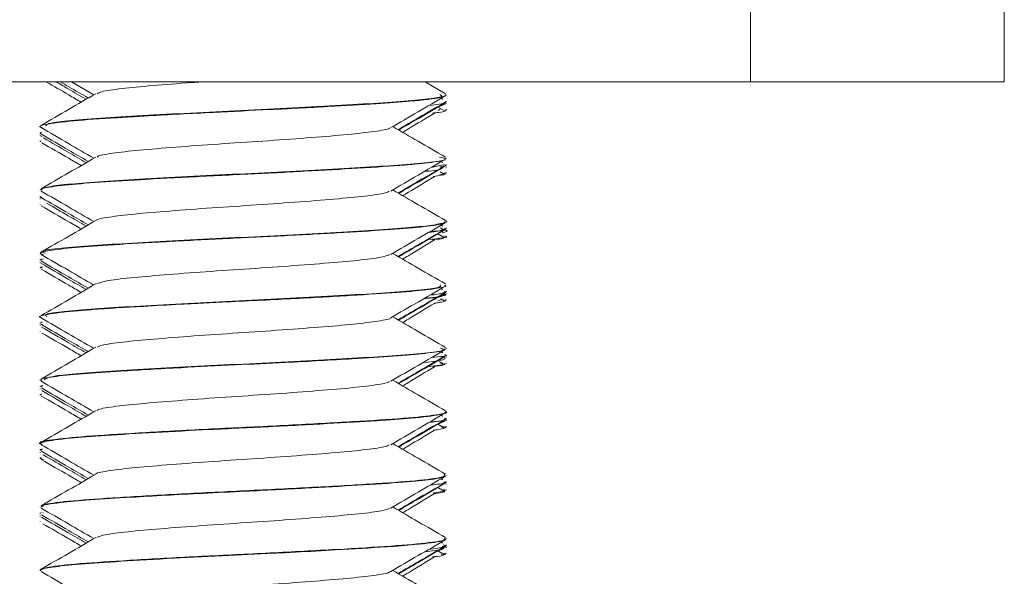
# Model space of a CAD drawing. Header units: millimetres. Extents: x -336 to 487, y -1247 to -28.
# Tile 46 of 49: x 464 to 484, y -462 to -451. Entities that reach past the tile are written whole.
import ezdxf

# ---------------------------------------------------------------- set-up
doc = ezdxf.new("R2010")
doc.units = ezdxf.units.MM

msp = doc.modelspace()

# ---------------------------------------------------------------- linework, layer by layer
at = {"color": 7, "linetype": 'Continuous', "lineweight": 15}
for p, q in [((478.515, -452.311), (478.515, -446.311)), ((483.515, -446.311), (483.515, -452.311)), ((478.515, -452.311), (363.515, -452.311)), ((465.131, -452.311), (465.57, -452.566)), ((472.5, -452.545), (472.097, -452.311)), ((483.515, -452.311), (478.515, -452.311)), ((472.385, -452.797), (472.501, -452.746)), ((472.449, -452.653), (472.418, -452.635)), ((472.515, -452.571), (472.515, -452.561)), ((472.515, -452.699), (472.515, -452.689)), ((472.515, -452.746), (472.515, -452.737)), ((472.473, -452.878), (472.352, -452.806)), ((472.395, -452.849), (472.358, -452.877)), ((472.515, -452.86), (472.515, -452.849)), ((464.515, -453.185), (464.515, -453.196)), ((464.515, -453.315), (464.515, -453.325)), ((464.515, -453.362), (464.515, -453.371)), ((464.515, -453.474), (464.515, -453.485)), ((464.519, -453.494), (464.523, -453.473)), ((472.449, -453.903), (472.418, -453.885)), ((472.515, -453.821), (472.515, -453.81)), ((472.48, -453.939), (472.22, -454)), ((472.473, -454.128), (472.398, -454.084)), ((472.515, -453.949), (472.515, -453.939)), ((472.515, -453.996), (472.515, -453.987)), ((472.515, -454.11), (472.515, -454.1)), ((464.515, -454.436), (464.515, -454.446)), ((464.515, -454.564), (464.515, -454.574)), ((464.515, -454.612), (464.515, -454.622)), ((464.515, -454.725), (464.515, -454.735)), ((472.515, -455.071), (472.515, -455.061)), ((472.449, -455.153), (472.418, -455.135)), ((472.515, -455.199), (472.515, -455.189)), ((472.515, -455.247), (472.515, -455.236)), ((472.473, -455.378), (472.352, -455.306)), ((472.515, -455.36), (472.515, -455.35)), ((464.515, -455.686), (464.515, -455.696)), ((464.515, -455.813), (464.515, -455.824)), ((464.515, -455.861), (464.515, -455.871)), ((464.515, -455.975), (464.515, -455.985)), ((472.449, -456.403), (472.418, -456.385)), ((472.515, -456.321), (472.515, -456.311)), ((472.427, -456.6), (472.347, -456.628)), ((472.473, -456.628), (472.411, -456.591)), ((472.466, -456.465), (472.511, -456.45)), ((472.515, -456.45), (472.515, -456.439)), ((472.515, -456.496), (472.515, -456.486)), ((472.515, -456.61), (472.515, -456.6)), ((464.515, -456.936), (464.515, -456.946)), ((464.515, -457.064), (464.515, -457.074)), ((464.515, -457.112), (464.515, -457.121)), ((464.556, -457.094), (464.52, -457.085)), ((464.535, -457.045), (464.525, -457.05)), ((464.552, -457.05), (464.547, -457.064)), ((464.515, -457.224), (464.515, -457.234)), ((472.515, -457.571), (472.515, -457.56)), ((472.449, -457.653), (472.418, -457.635)), ((472.515, -457.699), (472.515, -457.69)), ((472.515, -457.746), (472.515, -457.737)), ((472.473, -457.878), (472.37, -457.817)), ((472.515, -457.86), (472.515, -457.849)), ((464.515, -458.185), (464.515, -458.196)), ((464.515, -458.314), (464.515, -458.324)), ((464.515, -458.362), (464.515, -458.371)), ((464.515, -458.475), (464.515, -458.485)), ((464.526, -458.46), (464.541, -458.475)), ((472.449, -458.903), (472.418, -458.885)), ((472.515, -458.821), (472.515, -458.811)), ((472.515, -458.949), (472.515, -458.939)), ((472.473, -459.128), (472.352, -459.056)), ((472.381, -459.048), (472.498, -458.996)), ((472.481, -459.1), (472.42, -459.128)), ((472.515, -458.996), (472.515, -458.987)), ((472.515, -459.11), (472.515, -459.1)), ((464.515, -459.436), (464.515, -459.446)), ((464.515, -459.565), (464.515, -459.574)), ((464.515, -459.611), (464.515, -459.621)), ((464.515, -459.724), (464.515, -459.735)), ((472.515, -460.071), (472.515, -460.061)), ((472.472, -460.377), (472.352, -460.306)), ((472.449, -460.153), (472.418, -460.135)), ((472.515, -460.199), (472.515, -460.189)), ((472.515, -460.246), (472.515, -460.236)), ((472.515, -460.36), (472.515, -460.349)), ((464.515, -460.686), (464.515, -460.696)), ((464.515, -460.814), (464.515, -460.824)), ((464.515, -460.861), (464.515, -460.871)), ((464.537, -460.793), (464.525, -460.8)), ((464.568, -460.799), (464.572, -460.814)), ((464.515, -460.975), (464.515, -460.984)), ((472.449, -461.403), (472.416, -461.384)), ((472.515, -461.321), (472.515, -461.311)), ((472.515, -461.45), (472.515, -461.439)), ((472.473, -461.628), (472.352, -461.556)), ((472.508, -461.6), (472.418, -461.628)), ((472.515, -461.496), (472.515, -461.487)), ((472.515, -461.61), (472.515, -461.6)), ((464.515, -461.936), (464.515, -461.946))]:
    msp.add_line(p, q, dxfattribs=at)
at = {"color": 7, "linetype": 'Continuous', "lineweight": 15, "flags": 128}
msp.add_lwpolyline([(464.537, -453.344), (464.521, -453.335), (464.516, -453.328), (464.515, -453.325), (464.515, -453.323), (464.515, -453.322), (464.515, -453.322), (464.515, -453.322), (464.515, -453.322), (464.515, -453.322), (464.515, -453.322), (464.515, -453.322), (464.515, -453.322), (464.515, -453.322), (464.515, -453.322), (464.515, -453.322), (464.52, -453.315), (464.541, -453.302)], dxfattribs=at)
at = {"color": 7, "linetype": 'Continuous', "lineweight": 15}
for points, knots in [([(464.632, -452.311), (464.78, -452.396), (465.009, -452.529), (465.239, -452.663), (465.321, -452.71)], [0, 0, 0, 0, 0.641798, 1, 1, 1, 1]), ([(464.828, -452.311), (464.907, -452.357), (465.104, -452.471), (465.301, -452.586), (465.418, -452.654)], [0, 0, 0, 0, 0.404096, 1, 1, 1, 1]), ([(464.909, -452.311), (464.964, -452.343), (465.148, -452.449), (465.331, -452.556), (465.459, -452.63)], [0, 0, 0, 0, 0.3012722, 1, 1, 1, 1]), ([(467.682, -452.311), (467.624, -452.315), (467.273, -452.339), (466.708, -452.385), (466.09, -452.442), (465.709, -452.498), (465.656, -452.531), (465.636, -452.544)], [0, 0, 0, 0, 0.051888, 0.312647, 0.568069, 0.829324, 1, 1, 1, 1]), ([(465.607, -452.544), (465.428, -452.648), (465.069, -452.857), (464.709, -453.065), (464.529, -453.169)], [0, 0, 0, 0, 0.49978, 1, 1, 1, 1]), ([(464.554, -453.213), (464.541, -453.21), (464.468, -453.192), (464.583, -453.152), (464.987, -453.089), (465.69, -453.038), (466.26, -453.003), (466.904, -452.965), (467.838, -452.915), (469.069, -452.857), (470.185, -452.799), (471.13, -452.742), (471.922, -452.687), (472.432, -452.626), (472.486, -452.587), (472.508, -452.571)], [0, 0, 0, 0, 0.0152235, 0.0836414, 0.1969478, 0.2933819, 0.3300726, 0.3639, 0.4682879, 0.5539583, 0.6471295, 0.7347808, 0.8117714, 0.9216776, 1, 1, 1, 1]), ([(472.387, -452.561), (472.419, -452.576), (472.486, -452.608), (472.065, -452.66), (471.483, -452.71), (470.686, -452.759), (469.455, -452.829), (467.676, -452.911), (465.81, -453.016), (464.635, -453.106), (464.629, -453.163), (464.626, -453.185)], [0, 0, 0, 0, 0.074406, 0.157181, 0.238898, 0.31989, 0.402636, 0.564073, 0.727447, 0.889538, 1, 1, 1, 1]), ([(471.421, -453.213), (471.6, -453.109), (471.959, -452.901), (472.319, -452.692), (472.499, -452.588)], [0, 0, 0, 0, 0.499776, 1, 1, 1, 1]), ([(471.566, -453.252), (471.703, -453.173), (472.019, -452.989), (472.335, -452.806), (472.515, -452.702)], [0, 0, 0, 0, 0.433353, 1, 1, 1, 1]), ([(471.578, -453.26), (471.705, -453.185), (472.01, -453.007), (472.314, -452.829), (472.491, -452.725)], [0, 0, 0, 0, 0.417484, 1, 1, 1, 1]), ([(472.173, -452.777), (472.271, -452.765), (472.484, -452.738), (472.495, -452.713), (472.5, -452.699)], [0, 0, 0, 0, 0.458052, 1, 1, 1, 1]), ([(471.658, -453.306), (471.695, -453.283), (471.902, -453.157), (472.111, -453.03), (472.283, -452.927)], [0, 0, 0, 0, 0.178608, 1, 1, 1, 1]), ([(472.246, -452.927), (472.291, -452.922), (472.498, -452.899), (472.505, -452.877), (472.51, -452.86)], [0, 0, 0, 0, 0.2181463, 1, 1, 1, 1]), ([(464.531, -453.213), (464.711, -453.317), (465.057, -453.518), (465.403, -453.719), (465.57, -453.816)], [0, 0, 0, 0, 0.519041, 1, 1, 1, 1]), ([(471.398, -453.214), (471.398, -453.218), (471.394, -453.242), (471.125, -453.289), (470.605, -453.348), (469.873, -453.408), (469.026, -453.471), (468.127, -453.528), (467.267, -453.59), (466.515, -453.651), (465.962, -453.709), (465.659, -453.759), (465.642, -453.787), (465.638, -453.794)], [0, 0, 0, 0, 0.023062, 0.128162, 0.231727, 0.33546, 0.440516, 0.543226, 0.648084, 0.752281, 0.855417, 0.960595, 1, 1, 1, 1]), ([(472.5, -453.795), (472.321, -453.69), (471.974, -453.489), (471.627, -453.288), (471.46, -453.191)], [0, 0, 0, 0, 0.518234, 1, 1, 1, 1]), ([(464.552, -453.387), (464.536, -453.384), (464.509, -453.378), (464.518, -453.373), (464.522, -453.371)], [0, 0, 0, 0, 0.589006, 1, 1, 1, 1]), ([(464.535, -453.344), (464.715, -453.448), (465.023, -453.627), (465.331, -453.806), (465.459, -453.88)], [0, 0, 0, 0, 0.583962, 1, 1, 1, 1]), ([(464.548, -453.512), (464.723, -453.614), (464.981, -453.763), (465.239, -453.913), (465.321, -453.96)], [0, 0, 0, 0, 0.680816, 1, 1, 1, 1]), ([(464.579, -453.417), (464.742, -453.511), (465.022, -453.673), (465.301, -453.836), (465.418, -453.904)], [0, 0, 0, 0, 0.5802881, 1, 1, 1, 1]), ([(472.383, -453.793), (472.435, -453.804), (472.639, -453.85), (471.915, -453.933), (470.618, -454.014), (469.32, -454.085), (468.293, -454.133), (467.279, -454.184), (466.039, -454.254), (465.076, -454.319), (464.58, -454.389), (464.542, -454.421), (464.523, -454.436)], [0, 0, 0, 0, 0.0549446, 0.2137595, 0.3706664, 0.4510263, 0.5296052, 0.609157, 0.6895577, 0.8463795, 0.9268076, 1, 1, 1, 1]), ([(465.607, -453.794), (465.428, -453.898), (465.069, -454.107), (464.709, -454.315), (464.529, -454.419)], [0, 0, 0, 0, 0.49978, 1, 1, 1, 1]), ([(464.55, -454.446), (464.542, -454.438), (464.516, -454.411), (464.819, -454.362), (465.445, -454.303), (466.339, -454.248), (467.42, -454.186), (468.587, -454.13), (469.75, -454.073), (470.835, -454.011), (471.522, -453.966), (471.936, -453.931), (472.283, -453.893), (472.533, -453.854), (472.489, -453.827), (472.48, -453.821)], [0, 0, 0, 0, 0.038583, 0.134682, 0.22722, 0.319398, 0.412662, 0.507131, 0.597164, 0.691183, 0.792191, 0.820246, 0.863838, 0.970191, 1, 1, 1, 1]), ([(471.421, -454.463), (471.6, -454.359), (471.959, -454.151), (472.319, -453.942), (472.499, -453.838)], [0, 0, 0, 0, 0.499776, 1, 1, 1, 1]), ([(471.566, -454.502), (471.703, -454.423), (472.019, -454.239), (472.335, -454.056), (472.515, -453.952)], [0, 0, 0, 0, 0.433353, 1, 1, 1, 1]), ([(471.578, -454.51), (471.705, -454.435), (472.01, -454.257), (472.314, -454.079), (472.491, -453.975)], [0, 0, 0, 0, 0.417484, 1, 1, 1, 1]), ([(472.387, -453.987), (472.423, -454.002), (472.495, -454.032), (472.221, -454.064), (472.082, -454.08)], [0, 0, 0, 0, 0.490791, 1, 1, 1, 1]), ([(472.258, -454.177), (472.371, -454.161), (472.528, -454.139), (472.49, -454.116), (472.479, -454.11)], [0, 0, 0, 0, 0.713824, 1, 1, 1, 1]), ([(472.488, -454.1), (472.498, -454.111), (472.512, -454.126), (472.409, -454.141), (472.383, -454.145)], [0, 0, 0, 0, 0.74494, 1, 1, 1, 1]), ([(472.411, -453.982), (472.465, -453.972), (472.523, -453.961), (472.514, -453.95), (472.513, -453.949)], [0, 0, 0, 0, 0.944385, 1, 1, 1, 1]), ([(471.658, -454.556), (471.695, -454.533), (471.902, -454.407), (472.111, -454.28), (472.283, -454.177)], [0, 0, 0, 0, 0.1786079, 1, 1, 1, 1]), ([(464.531, -454.463), (464.711, -454.567), (465.057, -454.768), (465.403, -454.969), (465.57, -455.066)], [0, 0, 0, 0, 0.519041, 1, 1, 1, 1]), ([(471.389, -454.463), (471.378, -454.473), (471.345, -454.503), (471.006, -454.556), (470.423, -454.613), (469.653, -454.675), (468.783, -454.737), (467.885, -454.794), (467.051, -454.857), (466.34, -454.916), (465.854, -454.976), (465.613, -455.02), (465.619, -455.042), (465.619, -455.044)], [0, 0, 0, 0, 0.052136, 0.157294, 0.260146, 0.364708, 0.469279, 0.572125, 0.677282, 0.780548, 0.884589, 0.989521, 1, 1, 1, 1]), ([(472.5, -455.045), (472.321, -454.94), (471.974, -454.739), (471.627, -454.538), (471.46, -454.441)], [0, 0, 0, 0, 0.518234, 1, 1, 1, 1]), ([(464.548, -454.594), (464.54, -454.592), (464.505, -454.586), (464.522, -454.579), (464.535, -454.574)], [0, 0, 0, 0, 0.2412358, 1, 1, 1, 1]), ([(464.535, -454.594), (464.715, -454.698), (465.023, -454.877), (465.331, -455.056), (465.459, -455.13)], [0, 0, 0, 0, 0.583962, 1, 1, 1, 1]), ([(464.534, -454.754), (464.714, -454.858), (464.977, -455.01), (465.239, -455.163), (465.321, -455.21)], [0, 0, 0, 0, 0.686241, 1, 1, 1, 1]), ([(464.64, -454.702), (464.782, -454.784), (465.042, -454.935), (465.301, -455.086), (465.418, -455.154)], [0, 0, 0, 0, 0.5475638, 1, 1, 1, 1]), ([(464.569, -455.714), (464.546, -455.707), (464.461, -455.681), (464.66, -455.636), (465.152, -455.576), (465.948, -455.521), (466.955, -455.462), (468.102, -455.402), (469.278, -455.347), (470.389, -455.287), (471.348, -455.229), (472.053, -455.173), (472.466, -455.117), (472.477, -455.085), (472.481, -455.071)], [0, 0, 0, 0, 0.0327977, 0.122905, 0.21314, 0.2999285, 0.3931301, 0.4831111, 0.5712682, 0.6633565, 0.7530962, 0.8425761, 0.9331588, 1, 1, 1, 1]), ([(472.486, -455.044), (472.494, -455.046), (472.567, -455.065), (472.46, -455.099), (472.046, -455.17), (470.875, -455.252), (468.895, -455.357), (466.792, -455.457), (465.21, -455.557), (464.434, -455.636), (464.581, -455.678), (464.609, -455.686)], [0, 0, 0, 0, 0.010177, 0.089064, 0.169735, 0.327239, 0.486658, 0.644637, 0.802281, 0.961781, 1, 1, 1, 1]), ([(465.607, -455.044), (465.428, -455.148), (465.069, -455.357), (464.709, -455.565), (464.529, -455.669)], [0, 0, 0, 0, 0.49978, 1, 1, 1, 1]), ([(471.421, -455.713), (471.6, -455.609), (471.959, -455.401), (472.319, -455.192), (472.499, -455.088)], [0, 0, 0, 0, 0.499776, 1, 1, 1, 1]), ([(471.566, -455.752), (471.703, -455.673), (472.019, -455.489), (472.335, -455.306), (472.515, -455.202)], [0, 0, 0, 0, 0.433353, 1, 1, 1, 1]), ([(471.578, -455.76), (471.705, -455.685), (472.01, -455.507), (472.314, -455.329), (472.491, -455.225)], [0, 0, 0, 0, 0.417484, 1, 1, 1, 1]), ([(472.168, -455.28), (472.298, -455.263), (472.506, -455.236), (472.482, -455.209), (472.473, -455.199)], [0, 0, 0, 0, 0.6221994, 1, 1, 1, 1]), ([(472.396, -455.189), (472.455, -455.21), (472.524, -455.234), (472.236, -455.259), (472.198, -455.263)], [0, 0, 0, 0, 0.86559, 1, 1, 1, 1]), ([(472.432, -455.287), (472.506, -455.268), (472.586, -455.247), (472.486, -455.226), (472.479, -455.225)], [0, 0, 0, 0, 0.92683, 1, 1, 1, 1]), ([(471.658, -455.806), (471.695, -455.783), (471.902, -455.657), (472.111, -455.53), (472.283, -455.427)], [0, 0, 0, 0, 0.178608, 1, 1, 1, 1]), ([(472.485, -455.35), (472.495, -455.352), (472.608, -455.375), (472.374, -455.398), (472.161, -455.418)], [0, 0, 0, 0, 0.0908134, 1, 1, 1, 1]), ([(472.243, -455.427), (472.31, -455.419), (472.496, -455.396), (472.49, -455.374), (472.487, -455.36)], [0, 0, 0, 0, 0.356853, 1, 1, 1, 1]), ([(464.546, -455.824), (464.531, -455.82), (464.504, -455.811), (464.555, -455.802), (464.579, -455.798)], [0, 0, 0, 0, 0.5266, 1, 1, 1, 1]), ([(464.531, -455.713), (464.711, -455.817), (465.057, -456.018), (465.403, -456.219), (465.57, -456.316)], [0, 0, 0, 0, 0.519041, 1, 1, 1, 1]), ([(464.535, -455.844), (464.715, -455.948), (465.023, -456.127), (465.331, -456.306), (465.459, -456.38)], [0, 0, 0, 0, 0.583962, 1, 1, 1, 1]), ([(471.4, -455.713), (471.367, -455.728), (471.292, -455.764), (470.869, -455.823), (470.227, -455.879), (469.424, -455.942), (468.538, -456.002), (467.65, -456.061), (466.841, -456.124), (466.189, -456.181), (465.746, -456.24), (465.661, -456.278), (465.622, -456.295)], [0, 0, 0, 0, 0.081257, 0.185826, 0.288247, 0.393004, 0.496457, 0.599719, 0.704527, 0.806984, 0.911455, 1, 1, 1, 1]), ([(472.5, -456.295), (472.321, -456.19), (471.974, -455.989), (471.627, -455.788), (471.46, -455.691)], [0, 0, 0, 0, 0.518234, 1, 1, 1, 1]), ([(464.559, -455.96), (464.54, -455.962), (464.499, -455.967), (464.533, -455.972), (464.551, -455.975)], [0, 0, 0, 0, 0.468607, 1, 1, 1, 1]), ([(464.527, -455.886), (464.707, -455.991), (465.004, -456.163), (465.301, -456.336), (465.418, -456.404)], [0, 0, 0, 0, 0.6050828, 1, 1, 1, 1]), ([(464.534, -456.004), (464.714, -456.108), (464.977, -456.26), (465.239, -456.413), (465.321, -456.46)], [0, 0, 0, 0, 0.686241, 1, 1, 1, 1]), ([(464.545, -456.963), (464.538, -456.962), (464.457, -456.944), (464.574, -456.906), (464.858, -456.859), (465.26, -456.821), (465.699, -456.787), (466.39, -456.744), (467.112, -456.704), (467.507, -456.683), (467.696, -456.673), (467.879, -456.664), (468.244, -456.646), (469.006, -456.61), (469.875, -456.565), (470.543, -456.527), (471.129, -456.492), (471.791, -456.449), (472.312, -456.389), (472.543, -456.347), (472.493, -456.325), (472.484, -456.321)], [0, 0, 0, 0, 0.007995, 0.082687, 0.190423, 0.215344, 0.256019, 0.35463, 0.416994, 0.438398, 0.450186, 0.462271, 0.481678, 0.535964, 0.638659, 0.685421, 0.71049, 0.803247, 0.897532, 0.979879, 1, 1, 1, 1]), ([(465.607, -456.294), (465.428, -456.398), (465.069, -456.607), (464.709, -456.815), (464.529, -456.919)], [0, 0, 0, 0, 0.49978, 1, 1, 1, 1]), ([(472.393, -456.311), (472.408, -456.331), (472.435, -456.368), (471.913, -456.425), (471.264, -456.474), (470.421, -456.525), (469.145, -456.595), (467.716, -456.66), (466.464, -456.73), (465.646, -456.78), (465.032, -456.83), (464.566, -456.884), (464.617, -456.918), (464.643, -456.936)], [0, 0, 0, 0, 0.09883, 0.181349, 0.262113, 0.343619, 0.426168, 0.587108, 0.669672, 0.750764, 0.831908, 0.914475, 1, 1, 1, 1]), ([(471.421, -456.963), (471.6, -456.859), (471.959, -456.651), (472.319, -456.442), (472.499, -456.338)], [0, 0, 0, 0, 0.499776, 1, 1, 1, 1]), ([(471.566, -457.002), (471.703, -456.923), (472.019, -456.739), (472.335, -456.556), (472.515, -456.452)], [0, 0, 0, 0, 0.433353, 1, 1, 1, 1]), ([(471.578, -457.01), (471.705, -456.935), (472.003, -456.761), (472.3, -456.587), (472.47, -456.487)], [0, 0, 0, 0, 0.427029, 1, 1, 1, 1]), ([(472.071, -456.586), (472.178, -456.575), (472.385, -456.554), (472.466, -456.527), (472.522, -456.508), (472.499, -456.5), (472.489, -456.496)], [0, 0, 0, 0, 0.366477, 0.703924, 0.88483, 1, 1, 1, 1]), ([(472.491, -456.486), (472.48, -456.499), (472.454, -456.529), (472.328, -456.561), (472.092, -456.579), (472.082, -456.58)], [0, 0, 0, 0, 0.418002, 0.974817, 1, 1, 1, 1]), ([(472.489, -456.439), (472.489, -456.451), (472.491, -456.476), (472.296, -456.503), (472.19, -456.517)], [0, 0, 0, 0, 0.454717, 1, 1, 1, 1]), ([(472.282, -456.677), (472.289, -456.676), (472.314, -456.672), (472.361, -456.664), (472.45, -456.646), (472.539, -456.628), (472.496, -456.613), (472.487, -456.61)], [0, 0, 0, 0, 0.045096, 0.159135, 0.342267, 0.854529, 1, 1, 1, 1]), ([(471.658, -457.056), (471.695, -457.033), (471.902, -456.907), (472.111, -456.78), (472.283, -456.677)], [0, 0, 0, 0, 0.178608, 1, 1, 1, 1]), ([(464.531, -456.963), (464.711, -457.067), (465.057, -457.268), (465.403, -457.469), (465.57, -457.566)], [0, 0, 0, 0, 0.519041, 1, 1, 1, 1]), ([(471.417, -456.964), (471.417, -456.964), (471.425, -456.985), (471.193, -457.027), (470.722, -457.088), (470.019, -457.146), (469.19, -457.209), (468.294, -457.267), (467.42, -457.328), (466.643, -457.39), (466.048, -457.447), (465.692, -457.502), (465.653, -457.533), (465.638, -457.544)], [0, 0, 0, 0, 0.003337, 0.108179, 0.212379, 0.315498, 0.420668, 0.5236, 0.628035, 0.732713, 0.835489, 0.940614, 1, 1, 1, 1]), ([(472.5, -457.545), (472.321, -457.44), (471.974, -457.239), (471.627, -457.038), (471.46, -456.941)], [0, 0, 0, 0, 0.518234, 1, 1, 1, 1]), ([(464.535, -457.094), (464.715, -457.198), (465.023, -457.377), (465.331, -457.556), (465.459, -457.63)], [0, 0, 0, 0, 0.583962, 1, 1, 1, 1]), ([(464.54, -457.144), (464.715, -457.246), (465.008, -457.415), (465.301, -457.586), (465.418, -457.654)], [0, 0, 0, 0, 0.599261, 1, 1, 1, 1]), ([(464.547, -457.262), (464.723, -457.363), (464.981, -457.513), (465.239, -457.663), (465.321, -457.71)], [0, 0, 0, 0, 0.680972, 1, 1, 1, 1]), ([(464.542, -458.196), (464.534, -458.191), (464.496, -458.168), (464.739, -458.124), (465.282, -458.065), (466.145, -458.009), (467.191, -457.949), (468.324, -457.892), (469.496, -457.837), (470.592, -457.775), (471.519, -457.718), (472.155, -457.662), (472.497, -457.61), (472.484, -457.581), (472.48, -457.571)], [0, 0, 0, 0, 0.023399, 0.114953, 0.210084, 0.294167, 0.401005, 0.487393, 0.566398, 0.680108, 0.764662, 0.852539, 0.95072, 1, 1, 1, 1]), ([(465.607, -457.544), (465.428, -457.648), (465.069, -457.857), (464.709, -458.065), (464.529, -458.169)], [0, 0, 0, 0, 0.49978, 1, 1, 1, 1]), ([(472.402, -457.56), (472.434, -457.571), (472.562, -457.616), (471.721, -457.697), (470.078, -457.798), (467.96, -457.898), (466.03, -458.003), (464.71, -458.096), (464.628, -458.158), (464.591, -458.185)], [0, 0, 0, 0, 0.052437, 0.216398, 0.378716, 0.540884, 0.704881, 0.86699, 1, 1, 1, 1]), ([(471.421, -458.213), (471.6, -458.109), (471.959, -457.901), (472.319, -457.692), (472.499, -457.588)], [0, 0, 0, 0, 0.4997762, 1, 1, 1, 1]), ([(471.566, -458.252), (471.703, -458.173), (472.019, -457.989), (472.335, -457.806), (472.515, -457.702)], [0, 0, 0, 0, 0.433353, 1, 1, 1, 1]), ([(471.578, -458.26), (471.705, -458.185), (472.01, -458.007), (472.314, -457.829), (472.491, -457.725)], [0, 0, 0, 0, 0.417484, 1, 1, 1, 1]), ([(472.058, -457.843), (472.061, -457.843), (472.333, -457.82), (472.511, -457.785), (472.486, -457.754), (472.48, -457.746)], [0, 0, 0, 0, 0.007934, 0.7504994, 1, 1, 1, 1]), ([(472.48, -457.69), (472.493, -457.692), (472.588, -457.711), (472.394, -457.73), (472.225, -457.747)], [0, 0, 0, 0, 0.126934, 1, 1, 1, 1]), ([(471.658, -458.306), (471.695, -458.283), (471.902, -458.157), (472.111, -458.03), (472.283, -457.927)], [0, 0, 0, 0, 0.1786079, 1, 1, 1, 1]), ([(472.386, -457.849), (472.442, -457.865), (472.525, -457.89), (472.245, -457.915), (472.153, -457.923)], [0, 0, 0, 0, 0.6687739, 1, 1, 1, 1]), ([(472.252, -457.927), (472.339, -457.915), (472.503, -457.892), (472.492, -457.87), (472.487, -457.86)], [0, 0, 0, 0, 0.532463, 1, 1, 1, 1]), ([(464.562, -458.3), (464.54, -458.302), (464.499, -458.307), (464.532, -458.312), (464.547, -458.314)], [0, 0, 0, 0, 0.534252, 1, 1, 1, 1]), ([(464.531, -458.213), (464.711, -458.317), (465.057, -458.518), (465.403, -458.719), (465.57, -458.816)], [0, 0, 0, 0, 0.519041, 1, 1, 1, 1]), ([(464.535, -458.344), (464.715, -458.448), (465.023, -458.627), (465.331, -458.806), (465.459, -458.88)], [0, 0, 0, 0, 0.583962, 1, 1, 1, 1]), ([(471.393, -458.214), (471.39, -458.22), (471.379, -458.245), (471.09, -458.295), (470.549, -458.353), (469.805, -458.413), (468.949, -458.476), (468.05, -458.533), (467.197, -458.596), (466.458, -458.656), (465.926, -458.714), (465.644, -458.763), (465.636, -458.788), (465.634, -458.794)], [0, 0, 0, 0, 0.032194, 0.137355, 0.240637, 0.34467, 0.449613, 0.552308, 0.6573, 0.761219, 0.864606, 0.969748, 1, 1, 1, 1]), ([(472.5, -458.795), (472.321, -458.69), (471.974, -458.489), (471.627, -458.288), (471.46, -458.191)], [0, 0, 0, 0, 0.518234, 1, 1, 1, 1]), ([(464.533, -458.485), (464.522, -458.482), (464.507, -458.479), (464.524, -458.475), (464.528, -458.474)], [0, 0, 0, 0, 0.790663, 1, 1, 1, 1]), ([(464.534, -458.504), (464.714, -458.608), (464.977, -458.76), (465.239, -458.913), (465.321, -458.96)], [0, 0, 0, 0, 0.686241, 1, 1, 1, 1]), ([(464.542, -458.395), (464.717, -458.497), (465.009, -458.666), (465.301, -458.836), (465.418, -458.904)], [0, 0, 0, 0, 0.598129, 1, 1, 1, 1]), ([(464.56, -459.464), (464.543, -459.46), (464.463, -459.44), (464.597, -459.399), (465.001, -459.339), (465.793, -459.281), (466.742, -459.224), (467.859, -459.164), (469.037, -459.109), (470.185, -459.049), (471.144, -458.992), (471.915, -458.937), (472.426, -458.877), (472.48, -458.838), (472.505, -458.821)], [0, 0, 0, 0, 0.0186291, 0.0919731, 0.1991638, 0.2838709, 0.3757394, 0.4624411, 0.5532014, 0.646117, 0.7362804, 0.8149132, 0.91583, 1, 1, 1, 1]), ([(472.501, -458.811), (472.506, -458.812), (472.581, -458.836), (472.295, -458.883), (471.631, -458.952), (470.556, -459.017), (469.265, -459.089), (467.876, -459.152), (466.572, -459.224), (465.474, -459.289), (464.772, -459.358), (464.462, -459.407), (464.534, -459.433), (464.543, -459.436)], [0, 0, 0, 0, 0.006929, 0.115538, 0.224689, 0.332296, 0.441958, 0.549286, 0.658868, 0.766678, 0.875596, 0.984483, 1, 1, 1, 1]), ([(465.607, -458.794), (465.428, -458.898), (465.069, -459.107), (464.709, -459.315), (464.529, -459.419)], [0, 0, 0, 0, 0.49978, 1, 1, 1, 1]), ([(471.421, -459.463), (471.6, -459.359), (471.959, -459.151), (472.319, -458.942), (472.499, -458.838)], [0, 0, 0, 0, 0.499776, 1, 1, 1, 1]), ([(471.566, -459.502), (471.703, -459.423), (472.019, -459.239), (472.335, -459.056), (472.515, -458.952)], [0, 0, 0, 0, 0.433353, 1, 1, 1, 1]), ([(472.173, -459.027), (472.273, -459.014), (472.487, -458.988), (472.493, -458.963), (472.496, -458.949)], [0, 0, 0, 0, 0.4678697, 1, 1, 1, 1]), ([(472.48, -458.939), (472.491, -458.944), (472.558, -458.97), (472.438, -458.995), (472.191, -459.019), (472.187, -459.019)], [0, 0, 0, 0, 0.153192, 0.986516, 1, 1, 1, 1]), ([(471.578, -459.51), (471.705, -459.435), (472.01, -459.257), (472.314, -459.079), (472.491, -458.975)], [0, 0, 0, 0, 0.417484, 1, 1, 1, 1]), ([(472.259, -459.177), (472.291, -459.173), (472.49, -459.15), (472.502, -459.128), (472.511, -459.11)], [0, 0, 0, 0, 0.1619538, 1, 1, 1, 1]), ([(471.658, -459.556), (471.695, -459.533), (471.902, -459.407), (472.111, -459.28), (472.283, -459.177)], [0, 0, 0, 0, 0.178608, 1, 1, 1, 1]), ([(464.531, -459.463), (464.711, -459.567), (465.057, -459.768), (465.403, -459.969), (465.57, -460.066)], [0, 0, 0, 0, 0.519041, 1, 1, 1, 1]), ([(471.39, -459.463), (471.374, -459.475), (471.329, -459.507), (470.965, -459.561), (470.362, -459.618), (469.582, -459.681), (468.706, -459.742), (467.81, -459.799), (466.984, -459.863), (466.287, -459.92), (465.824, -459.981), (465.599, -460.024), (465.609, -460.044), (465.609, -460.044)], [0, 0, 0, 0, 0.061356, 0.166453, 0.269192, 0.37394, 0.478281, 0.581283, 0.686455, 0.78949, 0.893789, 0.998566, 1, 1, 1, 1]), ([(472.5, -460.045), (472.321, -459.94), (471.974, -459.739), (471.627, -459.538), (471.46, -459.441)], [0, 0, 0, 0, 0.518234, 1, 1, 1, 1]), ([(464.561, -459.55), (464.533, -459.554), (464.501, -459.559), (464.519, -459.564), (464.521, -459.565)], [0, 0, 0, 0, 0.871163, 1, 1, 1, 1]), ([(464.576, -459.754), (464.549, -459.748), (464.496, -459.736), (464.519, -459.724), (464.53, -459.718)], [0, 0, 0, 0, 0.504194, 1, 1, 1, 1]), ([(464.536, -459.574), (464.526, -459.572), (464.508, -459.567), (464.53, -459.562), (464.539, -459.56)], [0, 0, 0, 0, 0.583688, 1, 1, 1, 1]), ([(464.535, -459.594), (464.715, -459.698), (465.023, -459.877), (465.331, -460.056), (465.459, -460.13)], [0, 0, 0, 0, 0.583962, 1, 1, 1, 1]), ([(464.574, -459.664), (464.738, -459.759), (465.02, -459.922), (465.301, -460.086), (465.418, -460.154)], [0, 0, 0, 0, 0.582829, 1, 1, 1, 1]), ([(464.534, -459.754), (464.714, -459.858), (464.977, -460.01), (465.239, -460.163), (465.321, -460.21)], [0, 0, 0, 0, 0.6862412, 1, 1, 1, 1]), ([(465.607, -460.044), (465.428, -460.148), (465.069, -460.357), (464.709, -460.565), (464.529, -460.669)], [0, 0, 0, 0, 0.4997805, 1, 1, 1, 1]), ([(464.55, -460.696), (464.542, -460.689), (464.51, -460.66), (464.832, -460.61), (465.466, -460.552), (466.398, -460.494), (467.484, -460.433), (468.673, -460.376), (469.739, -460.323), (470.821, -460.261), (471.688, -460.206), (472.262, -460.147), (472.531, -460.102), (472.487, -460.077), (472.477, -460.071)], [0, 0, 0, 0, 0.0360895, 0.1434221, 0.229046, 0.3140332, 0.4356972, 0.503425, 0.5986197, 0.6902221, 0.7885207, 0.8767625, 0.9695129, 1, 1, 1, 1]), ([(472.479, -460.044), (472.487, -460.064), (472.503, -460.105), (471.966, -460.174), (471.05, -460.238), (469.835, -460.309), (468.467, -460.375), (467.106, -460.443), (465.904, -460.513), (465.021, -460.577), (464.543, -460.639), (464.563, -460.673), (464.57, -460.686)], [0, 0, 0, 0, 0.093474, 0.200264, 0.304845, 0.411327, 0.516672, 0.622282, 0.728616, 0.833305, 0.940076, 1, 1, 1, 1]), ([(471.421, -460.713), (471.6, -460.609), (471.959, -460.401), (472.319, -460.192), (472.499, -460.088)], [0, 0, 0, 0, 0.499776, 1, 1, 1, 1]), ([(471.566, -460.752), (471.703, -460.673), (472.019, -460.489), (472.335, -460.306), (472.515, -460.202)], [0, 0, 0, 0, 0.433353, 1, 1, 1, 1]), ([(471.578, -460.76), (471.705, -460.685), (472.01, -460.507), (472.314, -460.329), (472.491, -460.225)], [0, 0, 0, 0, 0.417484, 1, 1, 1, 1]), ([(472.473, -460.189), (472.482, -460.205), (472.496, -460.229), (472.269, -460.254), (472.199, -460.262)], [0, 0, 0, 0, 0.693353, 1, 1, 1, 1]), ([(472.451, -460.221), (472.486, -460.215), (472.53, -460.208), (472.508, -460.201), (472.504, -460.199)], [0, 0, 0, 0, 0.813981, 1, 1, 1, 1]), ([(471.658, -460.806), (471.695, -460.783), (471.902, -460.657), (472.111, -460.53), (472.283, -460.427)], [0, 0, 0, 0, 0.178608, 1, 1, 1, 1]), ([(472.46, -460.349), (472.479, -460.358), (472.524, -460.379), (472.36, -460.4), (472.264, -460.412)], [0, 0, 0, 0, 0.41875, 1, 1, 1, 1]), ([(472.269, -460.427), (472.283, -460.426), (472.438, -460.41), (472.511, -460.388), (472.483, -460.367), (472.473, -460.36)], [0, 0, 0, 0, 0.060729, 0.681179, 1, 1, 1, 1]), ([(472.5, -461.295), (472.321, -461.19), (471.974, -460.989), (471.627, -460.788), (471.46, -460.691)], [0, 0, 0, 0, 0.518234, 1, 1, 1, 1]), ([(464.531, -460.713), (464.711, -460.817), (465.057, -461.018), (465.403, -461.219), (465.57, -461.316)], [0, 0, 0, 0, 0.519041, 1, 1, 1, 1]), ([(464.535, -460.844), (464.715, -460.948), (465.023, -461.127), (465.331, -461.306), (465.459, -461.38)], [0, 0, 0, 0, 0.583962, 1, 1, 1, 1]), ([(464.54, -460.894), (464.715, -460.996), (465.008, -461.165), (465.301, -461.336), (465.418, -461.404)], [0, 0, 0, 0, 0.59927, 1, 1, 1, 1]), ([(471.408, -460.713), (471.365, -460.73), (471.274, -460.768), (470.822, -460.828), (470.164, -460.884), (469.351, -460.948), (468.461, -461.007), (467.576, -461.066), (466.777, -461.129), (466.143, -461.186), (465.729, -461.244), (465.66, -461.279), (465.63, -461.295)], [0, 0, 0, 0, 0.090531, 0.194931, 0.297422, 0.402257, 0.505401, 0.608976, 0.713691, 0.816099, 0.920724, 1, 1, 1, 1]), ([(464.563, -461.021), (464.733, -461.119), (464.986, -461.266), (465.239, -461.413), (465.321, -461.46)], [0, 0, 0, 0, 0.6745459, 1, 1, 1, 1]), ([(464.522, -461.946), (464.52, -461.945), (464.48, -461.924), (464.67, -461.885), (465.166, -461.824), (465.971, -461.77), (466.97, -461.711), (468.061, -461.654), (468.93, -461.614), (469.679, -461.575), (470.462, -461.533), (471.155, -461.49), (471.631, -461.457), (472.077, -461.418), (472.461, -461.372), (472.48, -461.335), (472.487, -461.321)], [0, 0, 0, 0, 0.005831, 0.098974, 0.192435, 0.282603, 0.376976, 0.466942, 0.548129, 0.582836, 0.649942, 0.747405, 0.783794, 0.81937, 0.930914, 1, 1, 1, 1]), ([(472.477, -461.311), (472.489, -461.315), (472.556, -461.342), (472.224, -461.394), (471.49, -461.462), (470.375, -461.528), (469.059, -461.599), (467.673, -461.663), (466.389, -461.734), (465.352, -461.799), (464.65, -461.869), (464.56, -461.914), (464.515, -461.936)], [0, 0, 0, 0, 0.0227998, 0.1318855, 0.2405692, 0.3485858, 0.4580639, 0.5654289, 0.6751185, 0.7825915, 0.8919029, 1, 1, 1, 1]), ([(465.607, -461.294), (465.428, -461.398), (465.069, -461.607), (464.709, -461.815), (464.529, -461.919)], [0, 0, 0, 0, 0.49978, 1, 1, 1, 1]), ([(471.421, -461.963), (471.6, -461.859), (471.959, -461.651), (472.319, -461.442), (472.499, -461.338)], [0, 0, 0, 0, 0.499776, 1, 1, 1, 1]), ([(471.566, -462.002), (471.703, -461.923), (472.019, -461.739), (472.335, -461.556), (472.515, -461.452)], [0, 0, 0, 0, 0.433353, 1, 1, 1, 1]), ([(471.578, -462.01), (471.705, -461.935), (472.01, -461.757), (472.314, -461.579), (472.491, -461.475)], [0, 0, 0, 0, 0.417484, 1, 1, 1, 1]), ([(472.17, -461.528), (472.29, -461.511), (472.464, -461.487), (472.517, -461.462), (472.511, -461.452), (472.509, -461.45)], [0, 0, 0, 0, 0.625932, 0.910309, 1, 1, 1, 1]), ([(472.464, -461.439), (472.49, -461.447), (472.527, -461.457), (472.457, -461.468), (472.435, -461.471)], [0, 0, 0, 0, 0.696009, 1, 1, 1, 1]), ([(471.658, -462.056), (471.695, -462.033), (471.902, -461.907), (472.111, -461.78), (472.283, -461.677)], [0, 0, 0, 0, 0.178608, 1, 1, 1, 1]), ([(472.461, -461.487), (472.472, -461.5), (472.495, -461.529), (472.229, -461.559), (472.092, -461.574)], [0, 0, 0, 0, 0.4838058, 1, 1, 1, 1]), ([(472.246, -461.677), (472.309, -461.669), (472.493, -461.646), (472.498, -461.624), (472.501, -461.61)], [0, 0, 0, 0, 0.34695, 1, 1, 1, 1]), ([(464.531, -461.963), (464.711, -462.067), (465.057, -462.268), (465.403, -462.469), (465.57, -462.566)], [0, 0, 0, 0, 0.519041, 1, 1, 1, 1]), ([(471.407, -461.964), (471.407, -461.966), (471.411, -461.988), (471.163, -462.033), (470.669, -462.093), (469.953, -462.151), (469.115, -462.215), (468.217, -462.272), (467.349, -462.334), (466.584, -462.395), (466.007, -462.452), (465.677, -462.505), (465.648, -462.535), (465.639, -462.544)], [0, 0, 0, 0, 0.012396, 0.117379, 0.221306, 0.324678, 0.429817, 0.532616, 0.637267, 0.741745, 0.844656, 0.949827, 1, 1, 1, 1]), ([(472.5, -462.545), (472.321, -462.44), (471.974, -462.239), (471.627, -462.038), (471.46, -461.941)], [0, 0, 0, 0, 0.518234, 1, 1, 1, 1])]:
    msp.add_open_spline(points, degree=3, knots=knots, dxfattribs=at)

doc.saveas('drawing.dxf')
